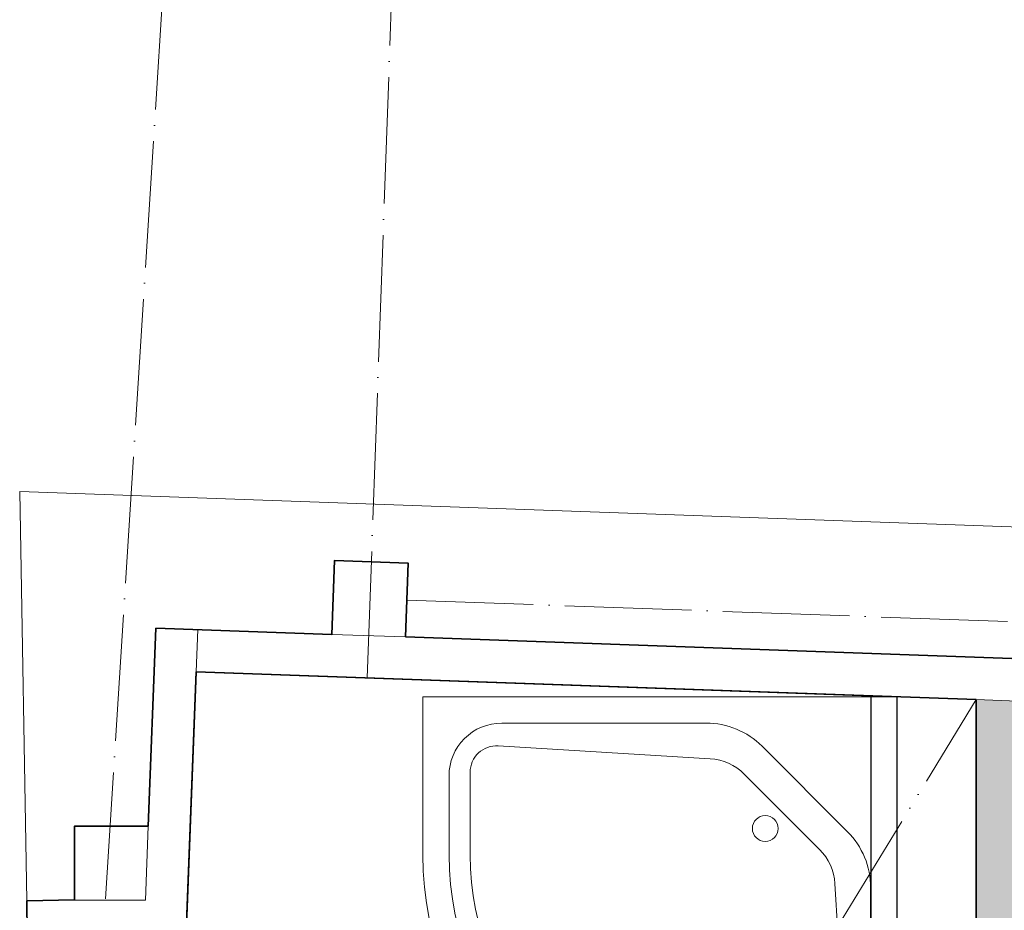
# Model space of a CAD drawing. Header units: millimetres. Extents: x 161070 to 520640, y 9197 to 248394.
# Tile 101 of 137: x 189782 to 191651, y 133429 to 135119. Entities that reach past the tile are written whole.
import ezdxf

# ---------------------------------------------------------------- set-up
doc = ezdxf.new("R2010")
doc.units = ezdxf.units.MM
doc.header["$LTSCALE"] = 10
doc.linetypes.add('ACAD_ISO04W100', pattern=[30, 24, -3, 0, -3])
doc.linetypes.add('ACAD_ISO05W100', pattern=[33, 24, -3, 0, -3, 0, -3])
doc.layers.add('netisk', color=253, linetype='Continuous', plot=False)
for name, color, linetype, lineweight in [('NS_tlusta', 253, 'Continuous', 15), ('NS_velmi_tlusta', 253, 'Continuous', 35), ('srafy', 253, 'Continuous', 9), ('tlusta', 253, 'Continuous', 15), ('velmi_tlusta', 253, 'Continuous', 35), ('VZT Odvod', 5, 'Continuous', 35)]:
    doc.layers.add(name, color=color, linetype=linetype, lineweight=lineweight)
doc.layers.add('zarizovaci predmety', color=253, linetype='Continuous', lineweight=9, transparency=0.3)

# ---------------------------------------------------------------- blocks, each defined once
blk = doc.blocks.new('CA0137B2$')
at = {"color": 0}
for p, q in [((0, 0.9), (0.3, 0.9)), ((0, 0), (0, 0.9)), ((0.15, 0.85), (0.3, 0.85)), ((0.1431, 0.81), (0.3, 0.81)), ((0.05, 0.3621), (0.05, 0.75)), ((0.1177, 0.3544), (0.0932, 0.757)), ((0.81, 0.3), (0.81, 0.1431)), ((0.85, 0.3), (0.85, 0.15)), ((0.9, 0.3), (0.9, 0)), ((0.2898, 0.1468), (0.1468, 0.2898)), ((0.2561, 0.0939), (0.0939, 0.2561)), ((0.757, 0.0932), (0.3544, 0.1177)), ((0.75, 0.05), (0.3621, 0.05)), ((0.9, 0), (0, 0))]:
    blk.add_line(p, q, dxfattribs=at)
blk.add_circle((0.25, 0.25), 0.0245, dxfattribs=at)
for centre, radius, start, end in [((0.3, 0.3), 0.6, 0, 90), ((0.15, 0.75), 0.1, 90, 180), ((0.3, 0.3), 0.55, 0, 90), ((0.1431, 0.76), 0.05, 90, 183.4792), ((0.3, 0.3), 0.51, 0, 90), ((0.2, 0.3621), 0.15, 180, 225), ((0.2175, 0.3605), 0.1, 183.4792, 225), ((0.75, 0.15), 0.1, 270, 0), ((0.3605, 0.2175), 0.1, 225, 266.5208), ((0.76, 0.1431), 0.05, 266.5208, 0), ((0.3621, 0.2), 0.15, 225, 270)]:
    blk.add_arc(centre, radius, start, end, dxfattribs=at)
blk = doc.blocks.new('vd')
at = {"layer": 'srafy', "transparency": 33554610}
h = blk.add_hatch(dxfattribs=at)
h.set_pattern_fill('CEMENT_POTER', color=8, scale=30)
h.set_pattern_definition([(45, (315274.35, 92199.55), (-42.426407, 42.426407), []), (45, (315302.63, 92199.55), (-42.426407, 42.426407), [0, -30]), (45, (315330.916, 92199.55), (-42.426407, 42.426407), [0, -30])])
h.paths.add_polyline_path([(191697.2, 122674.3), (191697.2, 133825.5), (191597.2, 133829.1), (191597.2, 131136.3), (191597.2, 131086.3), (191597.2, 122674.3)])
at = {"layer": 'netisk', "color": 8}
blk.add_lwpolyline([(189957.2, 133370), (190097.9, 133372.4), (190117.5, 133881.9), (191397.2, 133836.2), (191397.2, 131136.3), (189957.2, 131136.3)], close=True, dxfattribs=at)
at = {"layer": 'NS_tlusta', "color": 8}
for p, q in [((189795.6, 133447.3), (189782.4, 134224.1)), ((191597.2, 133829.1), (191697.2, 133825.5))]:
    blk.add_line(p, q, dxfattribs=at)
at = {"layer": 'NS_tlusta', "color": 8, "linetype": 'ACAD_ISO05W100'}
blk.add_line((189957.2, 131136.3), (191597.2, 133829.1), dxfattribs=at)
at = {"layer": 'NS_tlusta', "color": 8}
blk.add_lwpolyline([(191447.2, 133834.4), (191447.2, 131136.3)], dxfattribs=at)
at = {"layer": 'NS_velmi_tlusta', "color": 8}
blk.add_line((189797, 133367.3), (189795.6, 133447.3), dxfattribs=at)
blk.add_lwpolyline([(191597.2, 133829.1), (191597.2, 131136.3)], dxfattribs=at)
at = {"layer": 'tlusta', "color": 8, "linetype": 'ACAD_ISO04W100'}
for p, q in [((189945.3, 133451.1), (190327.2, 139476.3)), ((190441.8, 133870.4), (190640.3, 139426.8)), ((190517.1, 134017.8), (214202, 133171.6))]:
    blk.add_line(p, q, dxfattribs=at)
at = {"layer": 'tlusta', "color": 8}
for p, q in [((190117.5, 133881.9), (190120.6, 133961.9)), ((190374.7, 133952.8), (190514.6, 133947.8)), ((190026.2, 133588.7), (190020.8, 133448.7)), ((189886.2, 133448.7), (190020.8, 133448.7))]:
    blk.add_line(p, q, dxfattribs=at)
blk.add_lwpolyline([(194521, 134054.8), (189782.4, 134224.1)], dxfattribs=at)
at = {"layer": 'velmi_tlusta', "color": 8}
for p, q in [((190040.6, 133964.7), (190026.2, 133588.7)), ((190117.5, 133881.9), (190097.9, 133372.4)), ((191597.2, 133829.1), (190117.5, 133881.9)), ((189886.2, 133448.8), (189795.6, 133447.3))]:
    blk.add_line(p, q, dxfattribs=at)
for points in [[(190514.6, 133947.8), (190519.6, 134087.7), (190379.7, 134092.7), (190374.7, 133952.8)], [(190374.7, 133952.8), (190040.6, 133964.7)], [(194372.2, 133810), (190514.6, 133947.8)], [(190026.2, 133588.7), (189886.2, 133588.7), (189886.2, 133448.7)]]:
    blk.add_lwpolyline(points, dxfattribs=at)
at = {"layer": 'zarizovaci predmety', "color": 8, "ltscale": 15, "xscale": 1000, "yscale": 1000, "zscale": 1000, "rotation": 180}
blk.add_blockref('CA0137B2$', (191447.1, 133834.4), dxfattribs=at)

msp = doc.modelspace()

# ---------------------------------------------------------------- block references
at = {"layer": 'VZT Odvod'}
msp.add_blockref('vd', (0, 0), dxfattribs=at)

doc.saveas('drawing.dxf')
